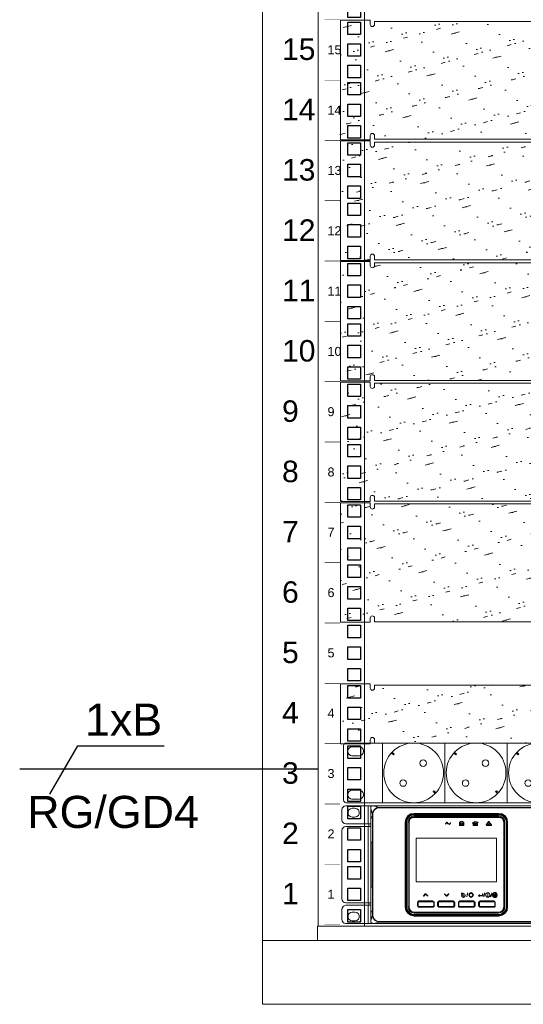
# Model space of a CAD drawing. Header units: millimetres. Extents: x 83969 to 164243, y -22860 to 4849.
# Tile 64 of 116: x 163419 to 163442, y -21421 to -21375. Entities that reach past the tile are written whole.
import ezdxf
from ezdxf.enums import TextEntityAlignment as Align

# ---------------------------------------------------------------- set-up
doc = ezdxf.new("R2010")
doc.units = ezdxf.units.MM
doc.layers.get('0').update_dxf_attribs({"color": 251, "lineweight": 0})
for name, color, linetype in [('! GB Opis', 7, 'Continuous'), ('! PT Instalacja niskoprądowa', 1, 'Continuous'), ('! PT Oświetlenie Adresy', 1, 'Continuous'), ('! PT Wyposażenie szafy RACK', 7, 'Continuous'), ('00 CCTV IP - MIWI', 10, 'Continuous'), ('_Opis_80', 7, 'Continuous')]:
    doc.layers.add(name, color=color, linetype=linetype)
for name, color, linetype, lineweight in [('BKT_szafy', 7, 'Continuous', 5), ('BKT_szafy_numeracja', 7, 'Continuous', 5), ('BKT_szafy_numeracja_duza', 7, 'Continuous', 5)]:
    doc.layers.add(name, color=color, linetype=linetype, lineweight=lineweight)
doc.styles.add('Arial', font='arial.ttf')
doc.styles.get("Standard").update_dxf_attribs({"font": 'arial.ttf'})
pattern_1 = [(15, (-221.1876, -203.528), (-0.350719, 2.535627), [0.3175, -2.2225]), (15, (-221.1275, -202.5257), (-0.6574, 2.453452), [0, -2.54]), (15, (-221.801, -203.6923), (0.262644, 2.699977), [0, -2.54]), (15, (-222.294, -201.8522), (1.796051, 3.110852), [0.635, -4.445]), (15, (-220.043, -202.8926), (-0.6574, 2.453452), [0, -2.54]), (15, (-220.5743, -203.3636), (-0.044037, 2.617802), [0, -2.54]), (15, (-220.3498, -202.9747), (-0.6574, 2.453452), [0, -2.54]), (15, (-221.9874, -201.77), (-0.6574, 2.453452), [0, -2.54])]

# ---------------------------------------------------------------- blocks, each defined once
blk = doc.blocks.new('UPS_2U_PA')
at = {"layer": '_Opis_80', "lineweight": 13}
for points in [[(21.192, 54.923), (21.074, 54.893), (20.985, 54.834), (20.926, 54.745), (20.896, 54.627)], [(20.896, 53.887), (20.896, 54.627)], [(23.057, 54.923), (21.192, 54.923)], [(21.666, 54.745), (21.548, 54.716), (21.429, 54.627), (21.37, 54.479), (21.37, 54.331), (21.429, 54.213), (21.548, 54.124), (21.666, 54.094)], [(21.666, 54.745), (21.873, 54.745)], [(21.873, 54.094), (22.021, 54.124), (22.14, 54.213), (22.199, 54.331), (22.199, 54.479), (22.14, 54.627), (22.021, 54.716), (21.873, 54.745)], [(22.85, 53.591), (22.85, 54.923)], [(23.057, 54.923), (23.057, 54.805)], [(23.175, 54.923), (23.116, 54.923), (23.057, 54.864), (23.057, 54.805)], [(23.057, 54.805), (23.057, 54.834)], [(23.057, 53.384), (23.057, 54.805)], [(23.057, 54.716), (23.175, 54.301)], [(23.175, 54.923), (23.175, 54.953)], [(23.175, 54.923), (52.418, 54.923), (55.467, 54.923), (67.483, 54.923)], [(23.679, 54.805), (23.471, 54.775), (23.323, 54.657), (23.205, 54.479), (23.175, 54.301)], [(23.175, 54.301), (23.175, 46.813)], [(23.205, 54.301), (23.175, 54.301)], [(23.679, 54.775), (23.501, 54.745), (23.323, 54.627), (23.235, 54.479), (23.205, 54.301)], [(23.205, 54.301), (23.205, 46.813)], [(23.264, 54.923), (23.679, 54.805)], [(67.395, 54.923), (66.98, 54.805), (23.679, 54.805)], [(23.679, 54.775), (23.679, 54.805)], [(66.98, 54.775), (23.679, 54.775)], [(25.602, 53.68), (25.662, 53.946), (25.81, 54.183), (26.017, 54.331), (26.283, 54.361)], [(25.662, 53.68), (25.662, 53.739), (25.662, 53.798), (25.662, 53.857), (25.691, 53.887), (25.721, 53.946), (25.75, 54.005), (25.78, 54.035), (25.81, 54.094), (25.839, 54.124), (25.869, 54.183), (25.928, 54.213), (25.987, 54.242), (26.017, 54.272), (26.076, 54.272), (26.135, 54.301), (26.194, 54.301), (26.254, 54.331), (26.283, 54.331)], [(26.283, 54.301), (26.046, 54.242), (25.869, 54.124), (25.721, 53.917), (25.691, 53.68)], [(25.691, 53.68), (25.721, 53.917), (25.869, 54.124), (26.076, 54.242), (26.283, 54.301)], [(26.283, 54.242), (26.106, 54.242), (25.958, 54.153), (25.839, 54.005), (25.75, 53.857), (25.721, 53.68)], [(26.283, 54.361), (26.283, 54.331)], [(26.283, 54.361), (32.558, 54.361)], [(26.283, 54.301), (26.283, 54.331)], [(26.283, 54.331), (32.558, 54.331)], [(26.283, 54.301), (26.283, 54.242)], [(26.283, 54.301), (32.558, 54.301), (26.283, 54.301)], [(32.558, 54.242), (26.283, 54.242)], [(32.558, 54.361), (32.558, 54.331)], [(32.558, 54.361), (32.824, 54.331), (33.061, 54.183), (33.209, 53.946), (33.239, 53.68)], [(32.558, 54.301), (32.558, 54.331)], [(32.558, 54.331), (32.617, 54.331), (32.676, 54.301), (32.736, 54.301), (32.765, 54.272), (32.824, 54.272), (32.884, 54.242), (32.913, 54.213), (32.972, 54.183), (33.002, 54.124), (33.061, 54.094), (33.091, 54.035), (33.12, 54.005), (33.15, 53.946), (33.15, 53.887), (33.18, 53.857), (33.18, 53.798), (33.209, 53.739), (33.209, 53.68)], [(32.558, 54.242), (32.558, 54.301)], [(33.18, 53.68), (33.12, 53.917), (33.002, 54.124), (32.795, 54.242), (32.558, 54.301)], [(32.558, 54.301), (32.795, 54.242), (33.002, 54.124), (33.12, 53.917), (33.18, 53.68)], [(33.15, 53.68), (33.12, 53.857), (33.032, 54.005), (32.884, 54.153), (32.736, 54.242), (32.558, 54.242)], [(20.896, 53.887), (20.926, 53.769), (20.985, 53.68), (21.074, 53.621), (21.192, 53.591)], [(23.057, 53.591), (21.192, 53.591)], [(21.873, 54.094), (21.666, 54.094)], [(22.909, 53.384), (22.909, 53.591)], [(23.057, 52.23), (23.057, 54.153)], [(23.057, 54.153), (23.175, 54.124)], [(23.057, 54.153), (23.057, 54.124), (23.057, 54.094), (23.087, 54.065), (23.116, 54.035), (23.146, 54.005), (23.175, 53.976)], [(23.175, 54.124), (23.175, 46.961)], [(25.602, 47.405), (25.602, 53.68)], [(25.602, 53.68), (25.662, 53.68)], [(25.662, 47.405), (25.662, 53.68)], [(25.691, 53.68), (25.691, 53.709)], [(25.691, 53.68), (25.691, 47.405), (25.691, 53.68)], [(25.721, 53.68), (25.691, 53.68)], [(25.721, 53.68), (25.721, 47.405)], [(26.283, 54.153), (26.106, 54.124), (25.958, 54.005), (25.869, 53.857), (25.81, 53.68)], [(25.81, 53.68), (25.81, 47.405)], [(25.898, 53.68), (25.81, 53.68)], [(26.283, 54.094), (26.135, 54.065), (26.017, 53.976), (25.928, 53.828), (25.898, 53.68)], [(26.283, 54.094), (26.135, 54.065), (26.017, 53.976), (25.928, 53.828), (25.898, 53.68)], [(26.283, 54.065), (26.135, 54.035), (26.017, 53.976), (25.928, 53.828), (25.898, 53.68)], [(25.898, 53.68), (25.898, 47.405), (25.898, 53.68), (25.898, 47.405)], [(26.283, 54.153), (26.283, 54.094)], [(32.558, 54.153), (26.283, 54.153)], [(26.283, 54.094), (32.558, 54.094)], [(32.558, 54.094), (26.283, 54.094)], [(32.558, 54.065), (26.283, 54.065)], [(28.71, 53.709), (28.621, 53.591)], [(28.621, 53.561), (28.71, 53.68), (28.799, 53.591), (28.917, 53.532), (28.977, 53.65), (28.888, 53.561), (28.799, 53.65), (28.71, 53.709)], [(28.621, 53.591), (28.621, 53.561)], [(28.977, 53.65), (28.977, 53.68)], [(29.657, 53.709), (29.657, 53.473)], [(29.717, 53.709), (29.657, 53.709)], [(29.687, 53.502), (29.687, 53.709)], [(29.687, 53.709), (29.953, 53.709)], [(29.953, 53.502), (29.687, 53.502)], [(29.717, 53.769), (29.717, 53.709)], [(29.776, 53.769), (29.717, 53.769)], [(29.717, 53.621), (29.717, 53.591)], [(29.717, 53.621), (29.746, 53.621), (29.776, 53.621)], [(29.717, 53.591), (29.746, 53.591)], [(29.746, 53.709), (29.746, 53.769)], [(29.746, 53.769), (29.776, 53.769)], [(29.746, 53.709), (29.776, 53.709), (29.835, 53.709)], [(29.746, 53.621), (29.746, 53.65)], [(29.746, 53.621), (29.746, 53.65)], [(29.746, 53.621), (29.746, 53.65)], [(29.746, 53.591), (29.746, 53.561)], [(29.746, 53.561), (29.746, 53.591)], [(29.746, 53.561), (29.746, 53.591)], [(29.746, 53.591), (29.776, 53.591)], [(29.776, 53.769), (29.776, 53.709)], [(29.776, 53.709), (29.776, 53.769)], [(29.776, 53.591), (29.776, 53.621)], [(29.835, 53.769), (29.835, 53.709)], [(29.894, 53.769), (29.835, 53.769)], [(29.835, 53.621), (29.835, 53.591)], [(29.924, 53.621), (29.835, 53.621)], [(29.835, 53.591), (29.924, 53.591)], [(29.865, 53.709), (29.865, 53.769)], [(29.865, 53.769), (29.894, 53.769)], [(29.983, 53.709), (29.894, 53.709), (29.865, 53.709)], [(29.894, 53.769), (29.894, 53.709), (29.894, 53.769)], [(29.924, 53.591), (29.924, 53.621)], [(29.953, 53.709), (29.953, 53.502)], [(29.983, 53.473), (29.983, 53.709)], [(31.019, 53.709), (30.812, 53.769), (30.634, 53.65), (30.812, 53.739), (31.019, 53.68)], [(30.634, 53.65), (30.634, 53.68)], [(30.664, 53.65), (30.664, 53.473)], [(30.989, 53.65), (30.664, 53.65)], [(30.693, 53.502), (30.693, 53.621)], [(30.93, 53.621), (30.693, 53.502), (30.96, 53.621)], [(30.693, 53.621), (30.93, 53.621)], [(30.96, 53.502), (30.693, 53.502)], [(30.96, 53.621), (30.96, 53.502)], [(31.019, 53.68), (30.989, 53.68)], [(30.989, 53.68), (31.049, 53.68)], [(30.989, 53.473), (30.989, 53.65)], [(31.019, 53.739), (31.019, 53.709)], [(31.048, 53.68), (31.019, 53.739)], [(31.818, 53.769), (31.64, 53.502)], [(31.64, 53.502), (31.67, 53.473)], [(31.7, 53.532), (31.818, 53.739)], [(31.7, 53.532), (31.7, 53.502)], [(31.966, 53.502), (31.7, 53.502)], [(31.848, 53.769), (31.818, 53.769)], [(31.848, 53.739), (31.818, 53.739)], [(31.848, 53.591), (31.848, 53.65), (31.848, 53.709), (31.818, 53.709), (31.848, 53.65), (31.848, 53.591)], [(31.848, 53.532), (31.848, 53.561), (31.818, 53.532), (31.848, 53.532)], [(32.025, 53.502), (31.848, 53.769)], [(31.848, 53.739), (31.996, 53.532)], [(31.848, 53.591), (31.848, 53.561), (31.848, 53.591)], [(31.848, 53.561), (31.848, 53.591)], [(31.966, 53.502), (31.996, 53.502), (31.996, 53.532)], [(32.025, 53.473), (32.025, 53.502)], [(32.558, 54.094), (32.558, 54.153)], [(33.032, 53.68), (33.002, 53.857), (32.884, 54.005), (32.736, 54.124), (32.558, 54.153)], [(32.972, 53.68), (32.943, 53.828), (32.854, 53.976), (32.706, 54.065), (32.558, 54.094)], [(32.972, 53.68), (32.943, 53.828), (32.854, 53.976), (32.706, 54.065), (32.558, 54.094)], [(32.943, 53.68), (32.913, 53.828), (32.854, 53.976), (32.706, 54.035), (32.558, 54.065)], [(32.943, 47.405), (32.943, 53.68)], [(32.972, 53.68), (32.972, 47.405), (32.972, 53.68)], [(33.032, 53.68), (32.972, 53.68)], [(33.032, 47.405), (33.032, 53.68)], [(33.15, 47.405), (33.15, 53.68)], [(33.18, 53.68), (33.15, 53.68)], [(33.18, 53.68), (33.18, 53.709)], [(33.18, 53.68), (33.18, 47.405), (33.18, 53.68)], [(33.209, 53.68), (33.209, 47.405)], [(33.239, 53.68), (33.209, 53.68)], [(33.239, 53.68), (33.239, 47.405)], [(21.192, 53.384), (21.074, 53.354), (20.985, 53.295), (20.926, 53.206), (20.896, 53.088)], [(20.896, 48.027), (20.896, 53.088)], [(23.057, 53.384), (21.192, 53.384)], [(22.85, 47.701), (22.85, 53.384)], [(23.057, 53.384), (23.057, 47.701), (23.057, 46.162)], [(29.657, 53.473), (29.983, 53.473)], [(30.664, 53.473), (30.989, 53.473)], [(31.67, 53.473), (32.025, 53.473)], [(23.057, 52.23), (23.175, 52.23)], [(23.146, 48.885), (23.146, 52.23)], [(26.431, 52.526), (26.431, 49.27)], [(32.41, 52.526), (26.431, 52.526)], [(32.41, 49.27), (32.41, 52.526)], [(26.431, 49.27), (32.41, 49.27)], [(23.057, 46.932), (23.057, 48.885)], [(23.057, 48.885), (23.175, 48.885)], [(27.112, 48.382), (26.964, 48.234)], [(27.142, 48.382), (27.112, 48.382)], [(27.29, 48.234), (27.142, 48.382)], [(28.681, 48.234), (28.533, 48.382)], [(28.533, 48.382), (28.533, 48.352)], [(28.829, 48.382), (28.681, 48.234)], [(28.858, 48.352), (28.858, 48.382), (28.829, 48.382)], [(29.805, 48.411), (29.805, 48.441)], [(29.805, 48.411), (29.805, 48.323)], [(29.805, 48.323), (29.865, 48.352), (29.894, 48.411)], [(29.894, 48.411), (29.805, 48.411)], [(30.042, 48.352), (30.072, 48.263), (30.013, 48.175), (29.953, 48.145), (29.865, 48.175), (29.835, 48.263), (29.805, 48.263), (29.835, 48.175), (29.953, 48.115), (30.042, 48.175), (30.072, 48.263), (30.042, 48.352), (29.953, 48.411), (29.953, 48.382), (30.042, 48.352)], [(29.894, 48.411), (29.894, 48.441)], [(30.249, 48.441), (30.19, 48.145), (30.279, 48.411)], [(30.279, 48.411), (30.249, 48.441)], [(30.397, 48.411), (30.338, 48.293), (30.397, 48.175), (30.516, 48.115), (30.634, 48.175), (30.693, 48.293), (30.634, 48.411), (30.516, 48.471), (30.397, 48.411)], [(30.605, 48.204), (30.516, 48.145), (30.427, 48.204), (30.397, 48.293), (30.427, 48.382), (30.516, 48.411), (30.605, 48.382), (30.664, 48.293), (30.605, 48.204)], [(31.374, 48.382), (31.374, 48.263)], [(31.404, 48.382), (31.374, 48.382)], [(31.404, 48.263), (31.404, 48.382)], [(31.522, 48.411), (31.463, 48.175)], [(31.463, 48.145), (31.552, 48.411)], [(31.552, 48.411), (31.522, 48.441), (31.522, 48.411)], [(31.64, 48.411), (31.581, 48.293), (31.64, 48.175), (31.759, 48.115), (31.877, 48.175), (31.936, 48.293), (31.877, 48.411), (31.759, 48.471), (31.64, 48.411)], [(31.877, 48.175), (31.759, 48.145), (31.64, 48.175), (31.611, 48.293), (31.64, 48.411), (31.759, 48.441), (31.877, 48.411), (31.907, 48.293), (31.877, 48.175)], [(31.759, 48.352), (31.759, 48.382), (31.759, 48.352)], [(32.055, 48.411), (31.966, 48.175)], [(31.996, 48.145), (32.084, 48.411)], [(32.084, 48.411), (32.055, 48.441), (32.055, 48.411)], [(32.469, 48.293), (32.44, 48.382), (32.351, 48.471), (32.232, 48.471), (32.144, 48.382), (32.114, 48.293), (32.144, 48.175), (32.232, 48.115), (32.351, 48.115), (32.44, 48.175), (32.469, 48.293)], [(32.38, 48.411), (32.321, 48.441), (32.203, 48.441), (32.144, 48.352), (32.144, 48.263), (32.173, 48.175)], [(32.173, 48.175), (32.262, 48.145), (32.351, 48.145), (32.44, 48.204), (32.44, 48.323), (32.41, 48.382)], [(32.351, 48.411), (32.232, 48.352), (32.351, 48.382)], [(32.351, 48.382), (32.351, 48.411)], [(32.38, 48.411), (32.351, 48.382)], [(32.351, 48.382), (32.351, 48.352)], [(32.351, 48.352), (32.41, 48.382)], [(20.896, 48.027), (20.926, 47.908), (20.985, 47.79), (21.074, 47.731), (21.192, 47.701)], [(21.192, 47.701), (23.057, 47.701)], [(22.909, 47.701), (22.909, 47.523)], [(26.638, 47.849), (26.579, 47.819), (26.55, 47.79), (26.52, 47.731)], [(26.52, 47.494), (26.52, 47.731)], [(26.579, 47.731), (26.52, 47.731)], [(26.638, 47.819), (26.579, 47.79), (26.55, 47.731)], [(26.638, 47.819), (26.579, 47.79), (26.55, 47.731)], [(26.55, 47.731), (26.55, 47.494), (26.55, 47.731)], [(26.638, 47.79), (26.609, 47.79), (26.579, 47.76), (26.579, 47.731)], [(26.579, 47.731), (26.579, 47.494)], [(26.638, 47.849), (26.638, 47.79)], [(26.638, 47.849), (27.645, 47.849)], [(26.638, 47.819), (27.645, 47.819)], [(27.645, 47.819), (26.638, 47.819)], [(27.645, 47.79), (26.638, 47.79)], [(26.964, 48.234), (26.964, 48.204), (26.994, 48.204)], [(26.994, 48.204), (27.142, 48.352)], [(27.142, 48.352), (27.29, 48.204)], [(27.29, 48.204), (27.29, 48.234)], [(27.645, 47.79), (27.645, 47.849)], [(27.763, 47.731), (27.763, 47.79), (27.704, 47.819), (27.645, 47.849)], [(27.763, 47.731), (27.734, 47.79), (27.645, 47.819)], [(27.734, 47.731), (27.734, 47.79), (27.645, 47.819)], [(27.734, 47.731), (27.704, 47.76), (27.704, 47.79), (27.645, 47.79)], [(27.734, 47.494), (27.734, 47.731), (27.734, 47.494)], [(27.763, 47.731), (27.734, 47.731)], [(27.763, 47.494), (27.763, 47.731), (27.763, 47.494)], [(28.148, 47.849), (28.089, 47.819), (28.059, 47.79), (28.03, 47.731)], [(28.03, 47.494), (28.03, 47.731)], [(28.089, 47.731), (28.03, 47.731)], [(28.148, 47.819), (28.089, 47.79), (28.059, 47.731)], [(28.148, 47.819), (28.089, 47.79), (28.059, 47.731)], [(28.059, 47.731), (28.059, 47.494), (28.059, 47.731)], [(28.148, 47.79), (28.118, 47.79), (28.089, 47.76), (28.089, 47.731)], [(28.089, 47.731), (28.089, 47.494)], [(28.148, 47.849), (28.148, 47.79)], [(28.148, 47.849), (29.184, 47.849)], [(28.148, 47.819), (29.184, 47.819)], [(29.184, 47.819), (28.148, 47.819)], [(29.184, 47.79), (28.148, 47.79)], [(28.533, 48.352), (28.681, 48.204)], [(28.681, 48.204), (28.71, 48.204)], [(28.71, 48.204), (28.858, 48.352)], [(29.184, 47.79), (29.184, 47.849)], [(29.302, 47.731), (29.273, 47.79), (29.243, 47.819), (29.184, 47.849)], [(29.273, 47.731), (29.243, 47.79), (29.184, 47.819)], [(29.273, 47.731), (29.243, 47.79), (29.184, 47.819)], [(29.243, 47.731), (29.213, 47.79), (29.184, 47.79)], [(29.243, 47.494), (29.243, 47.731)], [(29.302, 47.731), (29.243, 47.731)], [(29.273, 47.731), (29.273, 47.494), (29.273, 47.731)], [(29.302, 47.731), (29.302, 47.494)], [(29.687, 47.849), (29.628, 47.819), (29.569, 47.79), (29.569, 47.731)], [(29.687, 47.819), (29.598, 47.79), (29.569, 47.731)], [(29.569, 47.494), (29.569, 47.731), (29.569, 47.494)], [(29.598, 47.731), (29.569, 47.731)], [(29.687, 47.819), (29.628, 47.79), (29.598, 47.731)], [(29.687, 47.79), (29.628, 47.79), (29.598, 47.731)], [(29.598, 47.494), (29.598, 47.731), (29.598, 47.494)], [(29.687, 47.849), (29.687, 47.79)], [(29.687, 47.849), (30.693, 47.849)], [(29.687, 47.819), (30.693, 47.819)], [(30.693, 47.819), (29.687, 47.819)], [(30.693, 47.79), (29.687, 47.79)], [(29.805, 48.323), (29.805, 48.352)], [(29.924, 48.263), (29.865, 48.352), (29.953, 48.263)], [(29.924, 48.263), (29.953, 48.263)], [(30.19, 48.145), (30.19, 48.175)], [(30.693, 47.79), (30.693, 47.849)], [(30.812, 47.731), (30.782, 47.79), (30.753, 47.819), (30.693, 47.849)], [(30.782, 47.731), (30.753, 47.79), (30.693, 47.819)], [(30.782, 47.731), (30.753, 47.79), (30.693, 47.819)], [(30.753, 47.731), (30.753, 47.79), (30.693, 47.79)], [(30.753, 47.494), (30.753, 47.731)], [(30.812, 47.731), (30.753, 47.731)], [(30.782, 47.731), (30.782, 47.494), (30.782, 47.731)], [(30.812, 47.731), (30.812, 47.494)], [(31.137, 48.293), (31.078, 48.234)], [(31.078, 48.234), (31.078, 48.263)], [(31.078, 48.234), (31.137, 48.175)], [(31.196, 47.849), (31.137, 47.819), (31.108, 47.79), (31.078, 47.731)], [(31.078, 47.494), (31.078, 47.731)], [(31.137, 47.731), (31.078, 47.731)], [(31.196, 47.819), (31.137, 47.79), (31.108, 47.731)], [(31.196, 47.819), (31.137, 47.79), (31.108, 47.731)], [(31.108, 47.731), (31.108, 47.494), (31.108, 47.731)], [(31.137, 48.293), (31.137, 48.323)], [(31.137, 48.263), (31.137, 48.293)], [(31.374, 48.263), (31.137, 48.263)], [(31.137, 48.204), (31.137, 48.234)], [(31.137, 48.234), (31.374, 48.234)], [(31.137, 48.175), (31.137, 48.204)], [(31.196, 47.79), (31.137, 47.79), (31.137, 47.731)], [(31.137, 47.731), (31.137, 47.494)], [(31.196, 47.849), (31.196, 47.79)], [(31.196, 47.849), (32.203, 47.849)], [(31.196, 47.819), (32.203, 47.819), (31.196, 47.819)], [(32.203, 47.79), (31.196, 47.79)], [(31.374, 48.263), (31.374, 48.293)], [(31.374, 48.234), (31.404, 48.234), (31.404, 48.263)], [(31.463, 48.175), (31.463, 48.145)], [(31.759, 48.352), (31.759, 48.204), (31.759, 48.352)], [(31.759, 48.204), (31.759, 48.234)], [(31.759, 48.204), (31.759, 48.234)], [(31.966, 48.175), (31.996, 48.145)], [(32.203, 48.234), (32.173, 48.175), (32.232, 48.234)], [(32.203, 48.352), (32.203, 48.234)], [(32.203, 48.234), (32.203, 48.352)], [(32.203, 48.352), (32.232, 48.352), (32.203, 48.352)], [(32.203, 48.234), (32.203, 48.263)], [(32.232, 48.234), (32.203, 48.234)], [(32.203, 47.79), (32.203, 47.849)], [(32.321, 47.731), (32.321, 47.79), (32.262, 47.819), (32.203, 47.849)], [(32.321, 47.731), (32.292, 47.79), (32.203, 47.819)], [(32.292, 47.731), (32.262, 47.79), (32.203, 47.819)], [(32.292, 47.731), (32.262, 47.79), (32.203, 47.79)], [(32.351, 48.352), (32.232, 48.234)], [(32.232, 48.234), (32.232, 48.263)], [(32.232, 48.234), (32.351, 48.175)], [(32.262, 48.234), (32.351, 48.323)], [(32.351, 48.204), (32.262, 48.234)], [(32.292, 47.494), (32.292, 47.731), (32.292, 47.494)], [(32.321, 47.731), (32.292, 47.731)], [(32.321, 47.494), (32.321, 47.731), (32.321, 47.494)], [(32.351, 48.175), (32.351, 48.352)], [(32.351, 48.323), (32.351, 48.204)], [(21.192, 47.523), (21.074, 47.494), (20.985, 47.435), (20.926, 47.316), (20.896, 47.198)], [(20.896, 46.458), (20.896, 47.198)], [(23.027, 47.523), (21.192, 47.523)], [(21.666, 47.02), (21.548, 46.991), (21.429, 46.902), (21.37, 46.754), (21.37, 46.606), (21.429, 46.488), (21.548, 46.399), (21.666, 46.369)], [(21.666, 47.02), (21.548, 46.991), (21.429, 46.902), (21.37, 46.754), (21.37, 46.606), (21.429, 46.488), (21.548, 46.399), (21.666, 46.369)], [(21.666, 47.02), (21.873, 47.02)], [(21.873, 46.369), (22.021, 46.399), (22.14, 46.488), (22.199, 46.606), (22.199, 46.754), (22.14, 46.902), (22.021, 46.991), (21.873, 47.02)], [(22.85, 46.162), (22.85, 47.523)], [(23.175, 47.109), (23.146, 47.08), (23.116, 47.08), (23.087, 47.05), (23.057, 46.991), (23.057, 46.961), (23.057, 46.932)], [(23.175, 46.961), (23.057, 46.932)], [(25.602, 47.405), (25.662, 47.405)], [(26.283, 46.724), (26.017, 46.784), (25.81, 46.932), (25.662, 47.139), (25.602, 47.405)], [(26.283, 46.784), (26.254, 46.784), (26.194, 46.784), (26.135, 46.784), (26.076, 46.813), (26.017, 46.843), (25.987, 46.872), (25.928, 46.902), (25.869, 46.932), (25.839, 46.961), (25.81, 46.991), (25.78, 47.05), (25.75, 47.109), (25.721, 47.139), (25.691, 47.198), (25.662, 47.257), (25.662, 47.316), (25.662, 47.375), (25.662, 47.405)], [(25.691, 47.405), (25.691, 47.435)], [(25.691, 47.405), (25.721, 47.405)], [(25.691, 47.405), (25.721, 47.168), (25.869, 46.991), (26.046, 46.843), (26.283, 46.813)], [(26.283, 46.813), (26.076, 46.843), (25.869, 46.991), (25.721, 47.198), (25.691, 47.405)], [(25.721, 47.405), (25.75, 47.228), (25.839, 47.08), (25.958, 46.961), (26.106, 46.872), (26.283, 46.843)], [(25.81, 47.405), (25.898, 47.405)], [(25.81, 47.405), (25.869, 47.228), (25.958, 47.08), (26.106, 46.991), (26.283, 46.932)], [(25.898, 47.405), (25.928, 47.257), (26.017, 47.139), (26.135, 47.05), (26.283, 47.02)], [(25.898, 47.405), (25.928, 47.257), (26.017, 47.139), (26.135, 47.05), (26.283, 47.02)], [(25.898, 47.405), (25.928, 47.257), (26.017, 47.139), (26.135, 47.05), (26.283, 47.02)], [(26.283, 47.02), (26.283, 46.932)], [(26.283, 47.02), (32.558, 47.02), (26.283, 47.02)], [(26.283, 47.02), (32.558, 47.02)], [(26.283, 46.932), (32.558, 46.932)], [(26.52, 47.494), (26.579, 47.494)], [(26.52, 47.494), (26.55, 47.435), (26.579, 47.375), (26.638, 47.375)], [(26.55, 47.494), (26.579, 47.435), (26.638, 47.405)], [(26.55, 47.494), (26.579, 47.435), (26.638, 47.405)], [(26.579, 47.494), (26.579, 47.464), (26.609, 47.435), (26.638, 47.435)], [(26.638, 47.435), (26.638, 47.375)], [(26.638, 47.435), (27.645, 47.435)], [(26.638, 47.405), (27.645, 47.405)], [(27.645, 47.405), (26.638, 47.405)], [(27.645, 47.375), (26.638, 47.375)], [(27.645, 47.375), (27.704, 47.375), (27.763, 47.435), (27.763, 47.494)], [(27.645, 47.405), (27.734, 47.435), (27.763, 47.494)], [(27.645, 47.405), (27.734, 47.435), (27.734, 47.494)], [(27.645, 47.435), (27.704, 47.435), (27.704, 47.464), (27.734, 47.494)], [(27.645, 47.375), (27.645, 47.435)], [(27.734, 47.494), (27.763, 47.494)], [(28.03, 47.494), (28.089, 47.494)], [(28.03, 47.494), (28.059, 47.435), (28.089, 47.375), (28.148, 47.375)], [(28.059, 47.494), (28.089, 47.435), (28.148, 47.405)], [(28.059, 47.494), (28.089, 47.435), (28.148, 47.405)], [(28.089, 47.494), (28.089, 47.464), (28.118, 47.435), (28.148, 47.435)], [(28.148, 47.435), (28.148, 47.375)], [(28.148, 47.435), (29.184, 47.435)], [(28.148, 47.405), (29.184, 47.405)], [(29.184, 47.405), (28.148, 47.405)], [(29.184, 47.375), (28.148, 47.375)], [(29.184, 47.375), (29.243, 47.375), (29.273, 47.435), (29.302, 47.494)], [(29.184, 47.405), (29.243, 47.435), (29.273, 47.494)], [(29.184, 47.405), (29.243, 47.435), (29.273, 47.494)], [(29.184, 47.435), (29.213, 47.435), (29.243, 47.494)], [(29.184, 47.375), (29.184, 47.435)], [(29.243, 47.494), (29.302, 47.494)], [(29.569, 47.494), (29.598, 47.494)], [(29.569, 47.494), (29.569, 47.435), (29.628, 47.375), (29.687, 47.375)], [(29.569, 47.494), (29.598, 47.435), (29.687, 47.405)], [(29.598, 47.494), (29.628, 47.435), (29.687, 47.405)], [(29.598, 47.494), (29.628, 47.435), (29.687, 47.435)], [(29.687, 47.435), (29.687, 47.375)], [(29.687, 47.435), (30.693, 47.435)], [(29.687, 47.405), (30.693, 47.405)], [(30.693, 47.405), (29.687, 47.405)], [(30.693, 47.375), (29.687, 47.375)], [(30.693, 47.375), (30.753, 47.375), (30.782, 47.435), (30.812, 47.494)], [(30.693, 47.405), (30.753, 47.435), (30.782, 47.494)], [(30.693, 47.405), (30.753, 47.435), (30.782, 47.494)], [(30.693, 47.435), (30.753, 47.435), (30.753, 47.494)], [(30.693, 47.375), (30.693, 47.435)], [(30.753, 47.494), (30.812, 47.494)], [(31.078, 47.494), (31.137, 47.494)], [(31.078, 47.494), (31.108, 47.435), (31.137, 47.375), (31.196, 47.375)], [(31.108, 47.494), (31.137, 47.435), (31.196, 47.405)], [(31.108, 47.494), (31.137, 47.435), (31.196, 47.405)], [(31.137, 47.494), (31.137, 47.435), (31.196, 47.435)], [(31.196, 47.435), (31.196, 47.375)], [(31.196, 47.435), (32.203, 47.435)], [(31.196, 47.405), (32.203, 47.405)], [(32.203, 47.405), (31.196, 47.405)], [(32.203, 47.375), (31.196, 47.375)], [(32.203, 47.375), (32.262, 47.375), (32.321, 47.435), (32.321, 47.494)], [(32.203, 47.405), (32.292, 47.435), (32.321, 47.494)], [(32.203, 47.405), (32.262, 47.435), (32.292, 47.494)], [(32.203, 47.435), (32.262, 47.435), (32.292, 47.494)], [(32.203, 47.375), (32.203, 47.435)], [(32.292, 47.494), (32.321, 47.494)], [(33.209, 47.405), (33.209, 47.375), (33.18, 47.316), (33.18, 47.257), (33.15, 47.198), (33.15, 47.139), (33.12, 47.109), (33.091, 47.05), (33.061, 46.991), (33.002, 46.961), (32.972, 46.932), (32.913, 46.902), (32.884, 46.872), (32.824, 46.843), (32.765, 46.813), (32.736, 46.784), (32.676, 46.784), (32.617, 46.784), (32.558, 46.784)], [(32.558, 46.843), (32.736, 46.872), (32.884, 46.961), (33.032, 47.08), (33.12, 47.228), (33.15, 47.405)], [(32.558, 46.932), (32.736, 46.991), (32.884, 47.08), (33.002, 47.228), (33.032, 47.405)], [(32.558, 47.02), (32.706, 47.05), (32.854, 47.139), (32.943, 47.257), (32.972, 47.405)], [(32.558, 47.02), (32.706, 47.05), (32.854, 47.139), (32.943, 47.257), (32.972, 47.405)], [(32.558, 47.02), (32.706, 47.05), (32.854, 47.139), (32.913, 47.257), (32.943, 47.405)], [(32.558, 46.813), (32.795, 46.843), (33.002, 46.991), (33.12, 47.168), (33.18, 47.405)], [(33.18, 47.405), (33.12, 47.198), (33.002, 46.991), (32.795, 46.843), (32.558, 46.813)], [(33.239, 47.405), (33.209, 47.139), (33.061, 46.932), (32.824, 46.784), (32.558, 46.724)], [(32.558, 46.932), (32.558, 47.02)], [(32.972, 47.405), (33.032, 47.405)], [(33.15, 47.405), (33.18, 47.405)], [(33.18, 47.405), (33.18, 47.435)], [(33.239, 47.405), (33.209, 47.405)], [(20.896, 46.458), (20.926, 46.369), (20.985, 46.251), (21.074, 46.192), (21.192, 46.162)], [(21.873, 46.369), (21.666, 46.369)], [(23.057, 46.369), (23.175, 46.813)], [(23.116, 46.221), (23.146, 46.192), (23.175, 46.192), (23.205, 46.162), (23.264, 46.162)], [(23.146, 46.192), (23.146, 46.162)], [(23.205, 46.813), (23.175, 46.813)], [(23.175, 46.813), (23.205, 46.606), (23.323, 46.428), (23.471, 46.34), (23.679, 46.28)], [(23.175, 46.162), (23.175, 46.192)], [(23.205, 46.813), (23.235, 46.606), (23.323, 46.458), (23.501, 46.34), (23.679, 46.31)], [(23.264, 46.162), (23.679, 46.28)], [(23.679, 46.31), (23.679, 46.28)], [(23.679, 46.31), (66.98, 46.31)], [(23.679, 46.28), (66.98, 46.28)], [(26.283, 46.843), (26.283, 46.813)], [(26.283, 46.813), (26.283, 46.843)], [(26.283, 46.843), (32.558, 46.843)], [(26.283, 46.813), (32.558, 46.813), (26.283, 46.813)], [(26.283, 46.724), (26.283, 46.784)], [(32.558, 46.784), (26.283, 46.784)], [(32.558, 46.724), (26.283, 46.724)], [(32.558, 46.813), (32.558, 46.843)], [(32.558, 46.813), (32.558, 46.843)], [(32.558, 46.724), (32.558, 46.784)], [(23.146, 46.162), (21.192, 46.162)], [(67.483, 46.162), (23.175, 46.162)]]:
    blk.add_lwpolyline(points, dxfattribs=at)
blk = doc.blocks.new('zw$A05')
at = {"layer": '00 CCTV IP - MIWI', "color": 234, "lineweight": 0}
blk.add_line((10278, -349), (10278, -768), dxfattribs=at)
for points in [[(-677, -1118), (-677, -1118), (-677, -1118), (-677, -1118), (11480, -1118), (11480, -1118), (11480, -1118, 0.41425), (11530, -1067), (11530, -1067), (11530, -51, 0.414021), (11480, 0), (11480, 0), (-677, 0, 0.457803), (-728, -51), (-728, -51), (-728, -1069, 0.414214), (-677, -1118), (-677, -1118)], [(-571, -70), (-571, -70), (-432, -70, -0.401538), (-356, -146), (-356, -146), (-356, -161, -0.401538), (-432, -237), (-432, -237), (-571, -237, -0.401538), (-648, -161), (-648, -161), (-648, -149, -0.409645), (-571, -70), (-571, -70)], [(11234, -70), (11234, -70), (11374, -70, -0.401538), (11450, -146), (11450, -146), (11450, -161, -0.401538), (11374, -237), (11374, -237), (11234, -237, -0.401538), (11158, -161), (11158, -161), (11158, -149, -0.409645), (11234, -70), (11234, -70)], [(-571, -883), (-571, -883), (-432, -883, -0.401538), (-356, -959), (-356, -959), (-356, -974, -0.401538), (-432, -1050), (-432, -1050), (-571, -1050, -0.401538), (-648, -974), (-648, -974), (-648, -961, -0.409645), (-571, -883), (-571, -883)], [(11234, -883), (11234, -883), (11374, -883, -0.401538), (11450, -959), (11450, -959), (11450, -974, -0.401538), (11374, -1050), (11374, -1050), (11234, -1050, -0.401538), (11158, -974), (11158, -974), (11158, -961, -0.409645), (11234, -883), (11234, -883)]]:
    blk.add_lwpolyline(points, format="xyb", dxfattribs=at)
for points in [[(0, -1118), (1168, -1118), (1168, 0), (0, 0)], [(1168, -1118), (2337, -1118), (2337, 0), (1168, 0)], [(2337, -1118), (3505, -1118), (3505, 0), (2337, 0)], [(3505, -1118), (4674, -1118), (4674, 0), (3505, 0)], [(4674, -1118), (5842, -1118), (5842, 0), (4674, 0)], [(5842, -1118), (7010, -1118), (7010, 0), (5842, 0)], [(9782, -272), (10774, -272), (10774, -845), (9782, -845)], [(9846, -349), (10710, -349), (10710, -768), (9846, -768)], [(9982, -537), (10142, -537), (10142, -580), (9982, -580)]]:
    blk.add_lwpolyline(points, close=True, dxfattribs=at)
for points in [[(167, -189), (205, -223), (219, -208), (181, -174)], [(1336, -189), (1373, -223), (1387, -208), (1350, -174)], [(2504, -189), (2542, -223), (2555, -208), (2518, -174)], [(3673, -189), (3710, -223), (3724, -208), (3686, -174)], [(4841, -189), (4878, -223), (4892, -208), (4855, -174)], [(6009, -189), (6047, -223), (6061, -208), (6023, -174)], [(987, -944), (950, -909), (964, -894), (1001, -929)], [(2156, -944), (2118, -909), (2132, -894), (2170, -929)], [(3324, -944), (3287, -909), (3301, -894), (3338, -929)], [(4493, -944), (4455, -909), (4469, -894), (4506, -929)], [(5661, -944), (5624, -909), (5637, -894), (5675, -929)], [(6829, -944), (6792, -909), (6806, -894), (6843, -929)]]:
    blk.add_lwpolyline(points, dxfattribs=at)
for centre, radius in [((584, -559), 559), ((1753, -559), 559), ((2921, -559), 559), ((4089, -559), 559), ((5258, -559), 559), ((6426, -559), 559), ((761, -376), 61.4), ((1930, -376), 61.4), ((3098, -376), 61.4), ((4266, -376), 61.4), ((5435, -376), 61.4), ((6603, -376), 61.4), ((10494, -558), 80.5), ((10494, -558), 40.9), ((389, -749), 61.4), ((1557, -749), 61.4), ((2726, -749), 61.4), ((3894, -749), 61.4), ((5063, -749), 61.4), ((6231, -749), 61.4)]:
    blk.add_circle(centre, radius, dxfattribs=at)
blk = doc.blocks.new('1U_szafa')
at = {"layer": '00 CCTV IP - MIWI', "color": 7, "const_width": 0.4}
for points in [[(9273.94, 2033.95), (9285.04, 2033.95)], [(9273.94, 1989.5), (9285.04, 1989.5)], [(9771.14, 1989.5), (9782.24, 1989.5)]]:
    blk.add_lwpolyline(points, dxfattribs=at)
at = {"layer": '00 CCTV IP - MIWI', "color": 7}
for points in [[(9291, 2032.2), (9300.2, 2032.2), (9300.2, 2023), (9291, 2023), (9291, 2032.2)], [(9756, 2032.2), (9765.2, 2032.2), (9765.2, 2023), (9756, 2023), (9756, 2032.2)], [(9291, 2016.33), (9300.2, 2016.33), (9300.2, 2007.13), (9291, 2007.13), (9291, 2016.33)], [(9756, 2016.33), (9765.2, 2016.33), (9765.2, 2007.13), (9756, 2007.13), (9756, 2016.33)], [(9291, 2000.45), (9300.2, 2000.45), (9300.2, 1991.25), (9291, 1991.25), (9291, 2000.45)], [(9756, 2000.45), (9765.2, 2000.45), (9765.2, 1991.25), (9756, 1991.25), (9756, 2000.45)]]:
    blk.add_lwpolyline(points, dxfattribs=at)
blk = doc.blocks.new('Szafa rack 27U')
at = {"layer": 'BKT_szafy'}
blk.add_lwpolyline([(-381, 809.01), (-381, 29.85)], dxfattribs=at)
for points in [[(-354.97, 802.35), (-333.38, 802.35), (-333.38, 36.51), (-354.97, 36.51)], [(-355.28, 36.51), (-25.4, 36.51), (-25.4, 29.85), (-355.28, 29.85)], [(-381, 29.85), (0, 29.85), (0, 0), (-381, 0)]]:
    blk.add_lwpolyline(points, close=True, dxfattribs=at)
at = {"layer": 'BKT_szafy', "const_width": 0.254}
for points in [[(-351.89, 460.73), (-344.84, 460.73)], [(-351.89, 432.5), (-344.84, 432.5)], [(-351.89, 404.28), (-344.84, 404.28)], [(-351.89, 376.05), (-344.84, 376.05)], [(-351.89, 347.82), (-344.84, 347.82)], [(-351.89, 319.6), (-344.84, 319.6)], [(-351.89, 291.37), (-344.84, 291.37)], [(-351.89, 263.15), (-344.84, 263.15)], [(-351.89, 234.92), (-344.84, 234.92)], [(-351.89, 206.7), (-344.84, 206.7)], [(-351.89, 178.47), (-344.84, 178.47)], [(-351.89, 150.24), (-344.84, 150.24)], [(-351.89, 122.02), (-344.84, 122.02)], [(-351.89, 93.79), (-344.84, 93.79)], [(-351.89, 65.57), (-344.84, 65.57)], [(-351.89, 37.34), (-344.84, 37.34)]]:
    blk.add_lwpolyline(points, dxfattribs=at)
at = {"layer": 'BKT_szafy', "xscale": 0.635, "yscale": 0.635, "zscale": 0.635}
for p in [(-6240.84, -802.6), (-6240.84, -830.83), (-6240.84, -859.06), (-6240.84, -887.28), (-6240.84, -915.51), (-6240.84, -943.73), (-6240.84, -971.96), (-6240.84, -1000.18), (-6240.84, -1028.41), (-6240.84, -1056.64), (-6240.84, -1084.86), (-6240.84, -1113.09), (-6240.84, -1141.31), (-6240.84, -1169.54), (-6240.84, -1197.77), (-6240.84, -1225.99)]:
    blk.add_blockref('1U_szafa', p, dxfattribs=at)
at = {"layer": '! PT Instalacja niskoprądowa'}
blk.add_attdef('NAZWA_SZAFY', text='', height=20, dxfattribs=at).set_placement((-377.65, 856.93), align=Align.MIDDLE_LEFT)
at = {"layer": 'BKT_szafy_numeracja', "width": 4.445, "attachment_point": 1}
for s, insert, char_height in [('15', (-350.61, 448.79), 4.191), ('14', (-350.61, 420.56), 4.191), ('13', (-350.61, 392.34), 4.191), ('12', (-350.61, 364.11), 4.191), ('11', (-350.61, 335.89), 4.191), ('10', (-350.61, 307.66), 4.191), ('9', (-350.61, 279.44), 4.19), ('8', (-350.61, 251.21), 4.19), ('7', (-350.61, 222.98), 4.19), ('6', (-350.61, 194.76), 4.19), ('5', (-350.61, 166.53), 4.19), ('4', (-350.61, 138.31), 4.19), ('3', (-350.61, 110.08), 4.19), ('2', (-350.61, 81.85), 4.19), ('1', (-350.61, 53.63), 4.19)]:
    blk.add_mtext(s, dxfattribs=dict(at, insert=insert, char_height=char_height))
at = {"layer": 'BKT_szafy_numeracja_duza', "width": 4.445, "attachment_point": 1}
for s, insert, char_height in [('15', (-371.9, 451.99), 10.058), ('14', (-371.9, 423.76), 10.058), ('13', (-371.9, 395.54), 10.058), ('12', (-371.9, 367.31), 10.058), ('11', (-371.9, 339.09), 10.058), ('10', (-371.9, 310.86), 10.058), ('9', (-371.9, 282.63), 10.06), ('8', (-371.9, 254.41), 10.06), ('7', (-371.9, 226.18), 10.06), ('6', (-371.9, 197.96), 10.06), ('5', (-371.9, 169.73), 10.06), ('4', (-371.9, 141.51), 10.06), ('3', (-371.9, 113.28), 10.06), ('2', (-371.9, 85.05), 10.06), ('1', (-371.9, 56.83), 10.06)]:
    blk.add_mtext(s, dxfattribs=dict(at, insert=insert, char_height=char_height))
blk = doc.blocks.new('Panel zaślepiający 2U')
h = blk.add_hatch()
h.set_pattern_fill('GROUT', color=256, scale=0.25, angle=15, style=0)
h.set_pattern_definition(pattern_1)
h.paths.add_polyline_path([(46.672, 0), (48.895, 0), (48.895, 4.445), (48.895, 8.89), (46.672, 8.89), (46.672, 8.579, -1), (46.361, 8.579), (46.361, 8.803), (2.534, 8.803), (2.534, 8.579, -1), (2.222, 8.579), (2.222, 8.89), (0, 8.89), (0, 4.445), (0, 0), (2.222, 0), (2.222, 0.311, -1), (2.534, 0.311), (2.534, 0.039), (46.361, 0.039), (46.361, 0.311, -1), (46.672, 0.311)])
for p, q in [((0, 8.89), (2.222, 8.89)), ((0, 8.89), (0, 4.445)), ((0, 8.89), (2.222, 8.89)), ((2.222, 8.89), (2.222, 8.579)), ((46.361, 8.803), (2.534, 8.803)), ((2.534, 8.579), (2.534, 8.803)), ((46.361, 8.803), (46.361, 8.579)), ((46.672, 8.89), (48.895, 8.89)), ((46.672, 8.89), (48.895, 8.89)), ((46.672, 8.579), (46.672, 8.89)), ((48.895, 4.445), (48.895, 8.89)), ((0, 4.445), (0, 0)), ((48.895, 0), (48.895, 4.445)), ((0, 0), (2.222, 0)), ((2.222, 0), (2.222, 0.311)), ((2.534, 0.311), (2.534, 0.039)), ((46.361, 0.039), (2.534, 0.039)), ((46.361, 0.039), (46.361, 0.311)), ((46.672, 0.311), (46.672, 0)), ((46.672, 0), (48.895, 0))]:
    blk.add_line(p, q)
for centre, start, end in [((2.378, 8.579), 180, 0), ((46.517, 8.579), 180, 0), ((2.378, 0.311), 0, 180), ((46.517, 0.311), 0, 180)]:
    blk.add_arc(centre, 0.156, start, end)
blk = doc.blocks.new('Panel zaślepiający 1U')
h = blk.add_hatch()
h.set_pattern_fill('GROUT', color=256, scale=0.25, angle=15, style=0)
h.set_pattern_definition(pattern_1)
h.paths.add_polyline_path([(48.895, 4.445), (46.672, 4.445), (46.672, 4.134, -1), (46.361, 4.134), (46.361, 4.358), (2.534, 4.358), (2.534, 4.134, -1), (2.222, 4.134), (2.222, 4.445), (0, 4.445), (0, 0), (2.222, 0), (2.222, 0.311, -1), (2.534, 0.311), (2.534, 0.039), (46.361, 0.039), (46.361, 0.311, -1), (46.672, 0.311), (46.672, 0), (48.895, 0)])
for p, q in [((0, 4.445), (2.222, 4.445)), ((0, 4.445), (0, 0)), ((2.222, 4.445), (2.222, 4.134)), ((46.672, 4.445), (48.895, 4.445)), ((46.672, 4.134), (46.672, 4.445)), ((48.895, 0), (48.895, 4.445)), ((46.361, 4.358), (2.534, 4.358)), ((2.534, 4.134), (2.534, 4.358)), ((46.361, 4.358), (46.361, 4.134)), ((0, 0), (2.222, 0)), ((2.222, 0), (2.222, 0.311)), ((2.534, 0.311), (2.534, 0.039)), ((46.361, 0.039), (2.534, 0.039)), ((46.361, 0.039), (46.361, 0.311)), ((46.672, 0.311), (46.672, 0)), ((46.672, 0), (48.895, 0))]:
    blk.add_line(p, q)
for centre, start, end in [((2.378, 4.134), 180, 0), ((46.517, 4.134), 180, 0), ((2.378, 0.311), 0, 180), ((46.517, 0.311), 0, 180)]:
    blk.add_arc(centre, 0.156, start, end)

msp = doc.modelspace()

# ---------------------------------------------------------------- linework, layer by layer
at = {"layer": '! PT Instalacja niskoprądowa'}
msp.add_lwpolyline([(163418.513, -21409.923), (163432.486, -21409.923)], dxfattribs=at)
at = {"layer": '00 CCTV IP - MIWI', "color": 1}
for p, q in [((163419.925, -21411.103), (163421.229, -21408.844)), ((163421.229, -21408.844), (163425.274, -21408.844))]:
    msp.add_line(p, q, dxfattribs=at)

# ---------------------------------------------------------------- block references
at = {"layer": '! GB Opis', "xscale": 0.0025, "yscale": 0.0025, "zscale": 0.0025}
msp.add_blockref('zw$A05', (163435.493, -21408.714), dxfattribs=at)
at = {"layer": '! PT Wyposażenie szafy RACK', "color": 7, "xscale": 0.1, "yscale": 0.1, "zscale": 0.1}
msp.add_blockref('Szafa rack 27U', (163467.983, -21420.942), dxfattribs=at)
at = {"xscale": 0.6288110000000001, "yscale": 0.6288110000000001, "zscale": 0.6288110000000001}
for name, p in [('Panel zaślepiający 2U', (163433.527, -21380.482)), ('Panel zaślepiający 2U', (163433.527, -21386.127)), ('Panel zaślepiający 2U', (163433.527, -21391.772)), ('Panel zaślepiający 2U', (163433.527, -21397.417)), ('Panel zaślepiający 2U', (163433.527, -21403.063)), ('Panel zaślepiający 1U', (163433.527, -21408.746)), ('UPS_2U_PA', (163420.451, -21446.193))]:
    msp.add_blockref(name, p, dxfattribs=at)

# ---------------------------------------------------------------- texts
at = {"layer": '00 CCTV IP - MIWI', "color": 1, "insert": (163421.571, -21406.87), "char_height": 1.5, "attachment_point": 1}
msp.add_mtext_dynamic_manual_height_columns('1xB', width=0.17565, gutter_width=0.005, heights=[-2.071], dxfattribs=at)

# ---------------------------------------------------------------- next in the draw order: texts
at = {"layer": '! PT Oświetlenie Adresy', "insert": (163418.868, -21411.188), "char_height": 1.5, "attachment_point": 1, "style": 'Arial', "bg_fill": 3, "box_fill_scale": 1, "bg_fill_color": 256, "bg_fill_true_color": 13158600, "bg_fill_transparency": 0}
msp.add_mtext('RG/GD4', dxfattribs=at)

doc.saveas('drawing.dxf')
